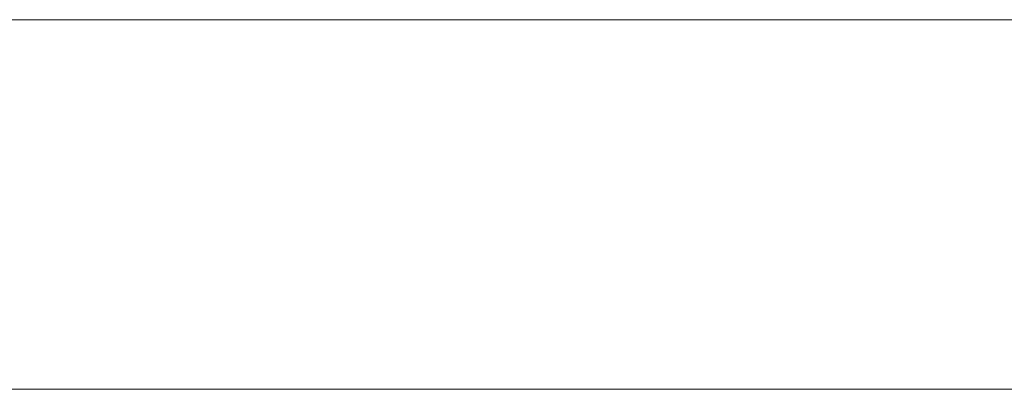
# Model space of a CAD drawing. Header units: millimetres. Extents: x -15489 to 15034, y -13406 to 13375.
# Tile 7 of 9: x -420 to 112, y -2390 to -2190. Entities that reach past the tile are written whole.
import ezdxf

# ---------------------------------------------------------------- set-up
doc = ezdxf.new("R2010")
doc.units = ezdxf.units.MM
doc.layers.add('A-WALL', color=113, linetype='Continuous', lineweight=9)

msp = doc.modelspace()

# ---------------------------------------------------------------- meshes
at = {"layer": 'A-WALL'}
mesh = msp.add_polyface(dxfattribs=at)
corners = [(-4087.87, -2190.12, 8000), (4312.13, -2190.12, 8000), (4312.13, -2190.12), (-4087.87, -2190.12)]
mesh.append_faces([[corners[k] for k in face] for face in [(0, 1, 2, 3)]])
mesh = msp.add_polyface(dxfattribs=at)
corners = [(-4087.87, -2390.12), (-4087.87, -2190.12), (4312.13, -2190.12), (4312.13, -2390.12)]
mesh.append_faces([[corners[k] for k in face] for face in [(0, 1, 2, 3)]])
mesh = msp.add_polyface(dxfattribs=at)
corners = [(4312.13, -2390.12, 8000), (4312.13, -2190.12, 8000), (-4087.87, -2190.12, 8000), (-4087.87, -2390.12, 8000)]
mesh.append_faces([[corners[k] for k in face] for face in [(0, 1, 2, 3)]])
mesh = msp.add_polyface(dxfattribs=at)
corners = [(4312.13, -2390.12), (4312.13, -2390.12, 8000), (-4087.87, -2390.12, 8000), (-4087.87, -2390.12)]
mesh.append_faces([[corners[k] for k in face] for face in [(0, 1, 2, 3)]])

doc.saveas('drawing.dxf')
